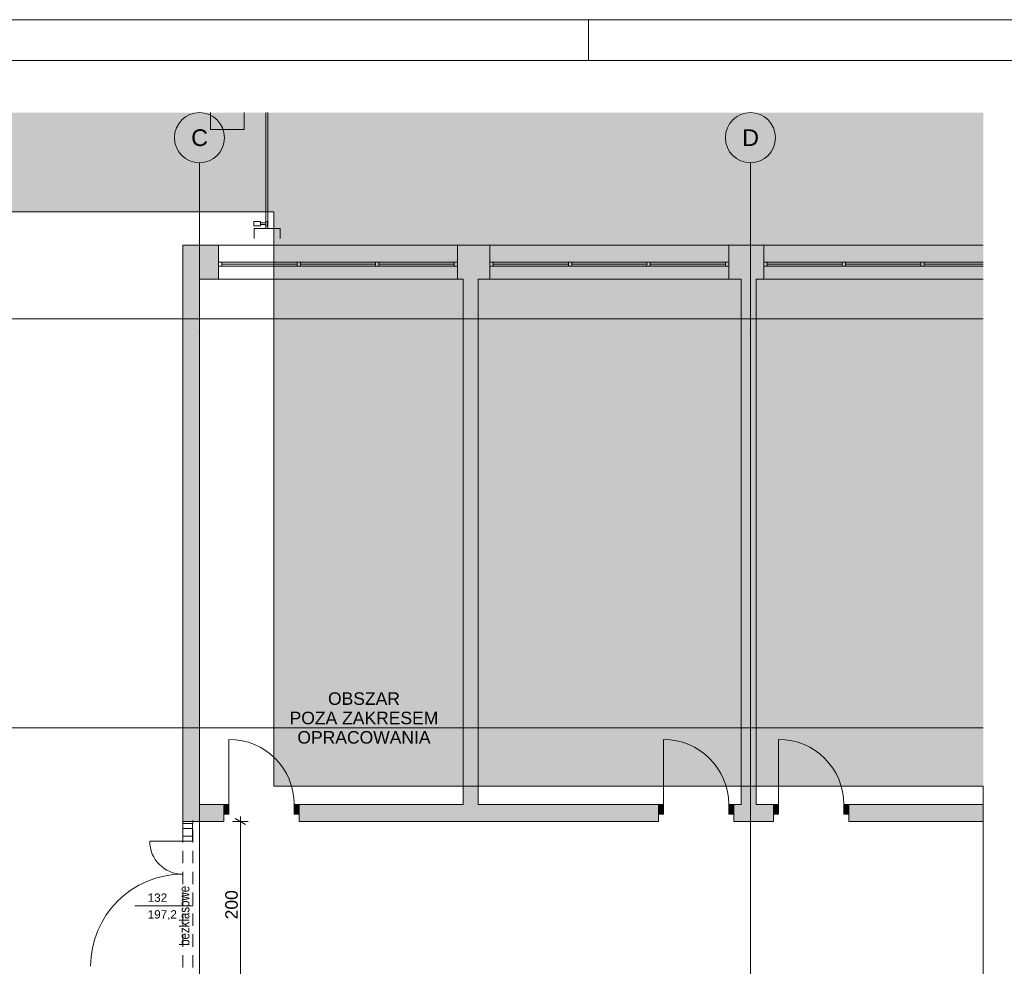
# Paper-space layout 'A-08 INWENTARYZACJA - PIĘTRO 5' of a CAD drawing. Header units: millimetres. Extents: x 0 to 420, y 0 to 297.
# Tile 6 of 8: x 172 to 290, y 184 to 297. Entities that reach past the tile are written whole.
import ezdxf
from ezdxf.xclip import XClip

# ---------------------------------------------------------------- set-up
doc = ezdxf.new("R2010")
doc.units = ezdxf.units.MM
doc.header["$MEASUREMENT"] = 0
doc.header["$XCLIPFRAME"] = 0
for name, pattern in [('DASHDOTX2', [1000, 500, -250, 0, -250]), ('Przer. długie kreski', [2.5, 1.5, -1]), ('PRZERYWANA_DU_A', [550, 350.0000000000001, -199.9999999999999])]:
    doc.linetypes.add(name, pattern=pattern)
for name, color, linetype, lineweight in [('0_Nr_pióra__2', 8, 'Continuous', 13), ('A_Arkusz_Nr_pióra__1', 7, 'Continuous', 20), ('A_podkład_Nr_pióra__2', 8, 'Continuous', 13), ('A_wymiary_Nr_pióra__1', 7, 'Continuous', 20), ('A_wymiary_Nr_pióra__2', 8, 'Continuous', 13), ('A_ściany_Nr_pióra__1', 7, 'Continuous', 20), ('Drzwi Archicad_Nr_pióra__1', 7, 'Continuous', 20), ('Znaczniki drzwi Archicada_Nr_pióra__3', 252, 'Continuous', 13)]:
    doc.layers.add(name, color=color, linetype=linetype, lineweight=lineweight)
for name, color, linetype, lineweight, true_color in [('A_Arkusz_Nr_pióra__237', 7, 'Continuous', 5, 0x343434), ('A_opis_Nr_pióra__7', 7, 'Continuous', 18, 0x171717), ('A_osie_Nr_pióra__16', 7, 'Continuous', 5, 0x0f0f0f), ('A_osie_Nr_pióra__76', 7, 'Continuous', 5, 0x2d2d2d), ('A_ppoż_Nr_pióra__8', 7, 'Continuous', 13, 0x4c4c4c), ('A_ściany_Nr_pióra__10', 7, 'Continuous', 13, 0x4b4b4b), ('A_ściany_Nr_pióra__19', 7, 'Continuous', 5, 0x191919), ('Okna Archicada_Nr_pióra__19', 7, 'Continuous', 5, 0x191919)]:
    doc.layers.add(name, color=color, linetype=linetype, lineweight=lineweight, true_color=true_color)
for name, color, linetype in [('A_podrys', 7, 'Continuous'), ('A_ściany', 7, 'Continuous'), ('Drzwi Archicad', 7, 'Continuous')]:
    doc.layers.add(name, color=color, linetype=linetype)
doc.styles.add('STYL_AUTOMATYCZNY_1', font='arial.ttf')
doc.styles.add('STYL_AUTOMATYCZNY_2', font='ARIALN.TTF')
doc.styles.add('STYL_AUTOMATYCZNY_4', font='arial.ttf')

# ---------------------------------------------------------------- blocks, each defined once
blk = doc.blocks.new('Rysunek_1_1', base_point=(-1581.88370582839, -268.9234029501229))
at = {"linetype": 'Continuous', "lineweight": 0, "true_color": 0x484848}
blk.add_hatch(color=251, dxfattribs=at).paths.add_polyline_path([(36.85765488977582, 115.1514340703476), (45.24241862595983, 115.1514340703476), (45.24241862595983, 273.9614303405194), (202.3076320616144, 273.9614303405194), (202.3076320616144, 205.1514349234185), (287.3076289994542, 205.1514349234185), (287.3076289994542, 285.8604839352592), (36.85765488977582, 285.8604839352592)])
at = {"layer": 'A_ściany', "linetype": 'Continuous', "lineweight": 0, "true_color": 0x000000}
for points in [[(193.4084031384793, 202.9314311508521), (193.4084031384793, 265.9114311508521), (191.4134031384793, 269.9614311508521), (191.4134031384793, 200.9014311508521)], [(195.7134031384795, 265.9114311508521), (195.7134031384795, 269.9614311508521), (191.4134031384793, 269.9614311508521), (193.4084031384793, 265.9114311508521)], [(228.213403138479, 265.9114311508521), (228.213403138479, 269.9614311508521), (224.3134031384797, 269.9614311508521), (224.3134031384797, 265.9114311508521)], [(261.0134031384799, 265.9114311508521), (261.0134031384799, 269.9614311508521), (256.8134031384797, 269.9614311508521), (256.8134031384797, 265.9114311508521)], [(225.0134031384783, 265.9114311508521), (225.0134031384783, 202.9314311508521), (226.8134031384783, 202.9314311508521), (226.8134031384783, 265.9114311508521)], [(258.2995984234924, 265.9114311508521), (258.2995984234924, 202.9314311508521), (260.0995984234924, 202.9314311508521), (260.0995984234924, 265.9114311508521)], [(193.4084029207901, 202.9314314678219), (191.4134031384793, 200.9014311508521), (196.3448859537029, 200.9014311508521), (196.3448859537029, 202.9314314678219)], [(205.3714269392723, 202.9314308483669), (205.3714269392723, 200.9014311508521), (248.3868626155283, 200.9014311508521), (248.3868626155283, 202.9314308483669)], [(257.413402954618, 202.9314306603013), (257.413402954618, 200.9014311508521), (262.1868633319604, 200.9014311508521), (262.1868633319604, 202.931431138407)], [(287.3076296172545, 202.9314307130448), (271.2134046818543, 202.9314307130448), (271.2134046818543, 200.9014321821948), (287.3076296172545, 200.9014321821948)]]:
    blk.add_hatch(color=18, dxfattribs=at).paths.add_polyline_path(points)
at = {"layer": 'Drzwi Archicad', "linetype": 'Continuous', "lineweight": 0, "true_color": 0xfdfdfd}
for points in [[(196.3448863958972, 202.9314311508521), (196.3448863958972, 201.7814311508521), (196.9448863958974, 201.7814311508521), (196.9448863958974, 202.9314311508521)], [(205.371426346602, 201.7814311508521), (205.371426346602, 202.9314311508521), (204.7714263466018, 202.9314311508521), (204.7714263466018, 201.7814311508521)], [(248.386863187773, 202.9314311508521), (248.386863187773, 201.7814311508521), (248.9868631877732, 201.7814311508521), (248.9868631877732, 202.9314311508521)], [(257.4134031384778, 201.7814311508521), (257.4134031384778, 202.9314311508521), (256.8134031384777, 202.9314311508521), (256.8134031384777, 201.7814311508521)], [(262.1868631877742, 202.9314311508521), (262.1868631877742, 201.7814311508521), (262.7868631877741, 201.7814311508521), (262.7868631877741, 202.9314311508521)], [(271.2134031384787, 201.7814311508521), (271.2134031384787, 202.9314311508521), (270.6134031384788, 202.9314311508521), (270.6134031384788, 201.7814311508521)]]:
    blk.add_hatch(color=7, dxfattribs=at).paths.add_polyline_path(points)
at = {"layer": '0_Nr_pióra__2', "color": 8, "linetype": 'PRZERYWANA_DU_A', "lineweight": 13, "flags": 128}
for points in [[(287.3076281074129, 205.1514311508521), (202.307628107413, 205.1514311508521), (202.307628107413, 273.9614311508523), (45.2424179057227, 273.9614311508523), (45.2424179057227, 115.1514311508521)], [(287.3076281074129, 115.1514311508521), (287.3076281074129, 205.1514311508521)]]:
    blk.add_lwpolyline(points, dxfattribs=at)
at = {"layer": 'A_osie_Nr_pióra__16', "color": 250, "linetype": 'DASHDOTX2', "lineweight": 5, "true_color": 0x0f0f0f}
for p, q in [((193.4134031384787, 259.6094075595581), (193.4134043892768, 279.8604879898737)), ((259.4134031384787, 259.6094075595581), (259.4134027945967, 279.8604879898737)), ((287.3076272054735, 261.1514331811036), (63.10873567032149, 261.1514331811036)), ((193.4134043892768, 259.6094089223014), (193.4134043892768, 115.1514323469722)), ((259.4134027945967, 259.6094089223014), (259.4134027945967, 115.1514323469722)), ((287.3076252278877, 212.1514328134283), (63.10873432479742, 212.1514328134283))]:
    blk.add_line(p, q, dxfattribs=at)
for p in [(193.4134031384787, 259.6094075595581), (193.4134031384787, 259.6094075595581), (259.4134031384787, 259.6094075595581), (259.4134031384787, 259.6094075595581)]:
    blk.add_point(p, dxfattribs=at)
at = {"layer": 'A_osie_Nr_pióra__76', "color": 250, "linetype": 'Continuous', "lineweight": 5, "true_color": 0x2d2d2d}
for centre in [(193.4134031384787, 282.860488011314), (259.4134031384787, 282.860488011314)]:
    blk.add_circle(centre, 3, dxfattribs=at)
at = {"layer": 'A_podkład_Nr_pióra__2', "color": 8, "linetype": 'Continuous', "lineweight": 13}
for p, q in [((194.7529046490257, 285.8604861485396), (194.7529046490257, 283.829871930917)), ((198.752905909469, 283.829871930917), (198.752905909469, 285.8604861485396)), ((201.3483656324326, 285.8604861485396), (201.3483656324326, 271.9798721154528)), ((201.6029066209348, 271.9798721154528), (201.6029066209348, 285.8604861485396)), ((194.7529046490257, 283.829871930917), (198.752905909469, 283.829871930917)), ((199.9089858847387, 272.2883106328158), (199.9089858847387, 272.8023748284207)), ((199.9089858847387, 272.8023748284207), (200.7314885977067, 272.8023748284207)), ((200.7314885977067, 272.8023748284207), (200.7314885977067, 272.2883106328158)), ((200.7314885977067, 272.6481574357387), (201.3483656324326, 272.6481574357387)), ((201.5539913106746, 272.8023748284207), (201.3483656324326, 272.8023748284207)), ((201.5539913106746, 272.2883106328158), (201.5539913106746, 272.8023748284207)), ((200.7314885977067, 272.2883106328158), (199.9089858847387, 272.2883106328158)), ((199.9529040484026, 270.7798702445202), (199.9529040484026, 271.9798721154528)), ((203.1029052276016, 271.9798721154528), (199.9529040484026, 271.9798721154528)), ((201.3483656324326, 272.4425317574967), (200.7314885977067, 272.4425317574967)), ((201.3483656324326, 272.2883106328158), (201.5539913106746, 272.2883106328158)), ((203.1029052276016, 271.9798721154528), (203.1029052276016, 270.7798702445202))]:
    blk.add_line(p, q, dxfattribs=at)
at = {"layer": 'A_wymiary_Nr_pióra__1', "color": 7, "linetype": 'Continuous', "lineweight": 20}
blk.add_line((198.948402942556, 200.5405860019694), (197.6984034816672, 201.2622762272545), dxfattribs=at)
at = {"layer": 'A_wymiary_Nr_pióra__2', "color": 8, "linetype": 'Continuous', "lineweight": 13}
for p, q in [((199.2609018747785, 200.9014329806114), (197.3859045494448, 200.9014329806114)), ((198.3234013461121, 200.9014329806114), (198.3234013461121, 201.5126821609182)), ((198.3234013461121, 180.9014304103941), (198.3234013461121, 200.9014329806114))]:
    blk.add_line(p, q, dxfattribs=at)
at = {"layer": 'A_ściany_Nr_pióra__1', "color": 7, "linetype": 'Continuous', "lineweight": 20}
for p, q in [((195.7134017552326, 269.9614316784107), (195.7134017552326, 265.9114328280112)), ((224.3134040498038, 269.9614316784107), (224.3134040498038, 265.9114328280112)), ((228.2134026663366, 269.9614316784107), (228.2134026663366, 265.9114328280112)), ((256.8134049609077, 269.9614316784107), (256.8134049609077, 265.9114328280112)), ((261.0134040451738, 269.9614316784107), (261.0134040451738, 265.9114328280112)), ((196.3448858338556, 202.931431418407), (195.8748853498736, 202.931431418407)), ((196.3448858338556, 202.931431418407), (196.3448858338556, 201.7814308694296)), ((205.3714269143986, 202.931431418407), (205.8414273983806, 202.931431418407)), ((205.3714269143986, 202.931431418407), (205.3714269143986, 201.7814308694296)), ((248.386864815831, 202.931431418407), (247.9168643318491, 202.931431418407)), ((248.386864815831, 202.931431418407), (248.386864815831, 201.7814308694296)), ((257.4134021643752, 202.931431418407), (257.883402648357, 202.931431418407)), ((257.4134021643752, 202.931431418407), (257.4134021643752, 201.7814308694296)), ((262.1868639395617, 202.931431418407), (261.7168634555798, 202.931431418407)), ((262.1868639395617, 202.931431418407), (262.1868639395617, 201.7814308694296)), ((271.2134012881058, 202.931431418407), (271.6834017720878, 202.931431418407)), ((271.2134012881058, 202.931431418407), (271.2134012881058, 201.7814308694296)), ((196.3448858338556, 201.7814308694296), (196.3448858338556, 200.9014329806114)), ((205.3714269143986, 201.7814308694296), (205.3714269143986, 200.9014329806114)), ((248.386864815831, 201.7814308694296), (248.386864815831, 200.9014329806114)), ((257.4134021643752, 201.7814308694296), (257.4134021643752, 200.9014329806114)), ((262.1868639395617, 201.7814308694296), (262.1868639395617, 200.9014329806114)), ((271.2134012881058, 201.7814308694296), (271.2134012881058, 200.9014329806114)), ((191.4134037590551, 200.6814316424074), (191.4134037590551, 201.051429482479)), ((191.4134037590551, 200.6814316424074), (192.5634043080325, 200.6814316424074)), ((192.5634043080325, 200.6814316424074), (192.602403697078, 200.6814316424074)), ((192.602403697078, 200.6814316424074), (192.602403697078, 201.051429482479)), ((196.3448858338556, 200.9014329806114), (195.9748879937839, 200.9014329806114)), ((205.3714269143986, 200.9014329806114), (205.7414247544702, 200.9014329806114)), ((248.386864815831, 200.9014329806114), (248.0168632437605, 200.9014329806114)), ((257.4134021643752, 200.9014329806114), (257.7834037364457, 200.9014329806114)), ((262.1868639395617, 200.9014329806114), (261.8168623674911, 200.9014329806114)), ((271.2134012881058, 200.9014329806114), (271.5834028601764, 200.9014329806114))]:
    blk.add_line(p, q, dxfattribs=at)
at = {"layer": 'A_ściany_Nr_pióra__1', "color": 7, "linetype": 'Continuous', "lineweight": 20, "flags": 128}
for points in [[(191.4134031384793, 269.9614311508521), (191.4134031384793, 200.9014311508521)], [(195.7134031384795, 269.9614311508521), (191.4134031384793, 269.9614311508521)], [(228.213403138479, 269.9614311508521), (224.3134031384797, 269.9614311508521)], [(261.0134031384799, 269.9614311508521), (256.8134031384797, 269.9614311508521)], [(193.4084031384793, 202.9314311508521), (193.4084031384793, 265.9114311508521)], [(193.4084031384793, 265.9114311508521), (195.7134031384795, 265.9114311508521)], [(224.3134031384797, 265.9114311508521), (225.0134031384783, 265.9114311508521)], [(225.0134031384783, 265.9114311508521), (225.0134031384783, 202.9314311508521)], [(226.8134031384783, 265.9114311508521), (228.213403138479, 265.9114311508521)], [(226.8134031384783, 202.9314311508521), (226.8134031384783, 265.9114311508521)], [(256.8134031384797, 265.9114311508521), (258.2995984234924, 265.9114311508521)], [(258.2995984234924, 265.9114311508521), (258.2995984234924, 202.9314311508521)], [(260.0995984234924, 265.9114311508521), (261.0134031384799, 265.9114311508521)], [(260.0995984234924, 202.9314311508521), (260.0995984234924, 265.9114311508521)], [(196.3448866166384, 202.9314311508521), (193.4084031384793, 202.9314311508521)], [(225.0134031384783, 202.9314311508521), (205.3714263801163, 202.9314311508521)], [(248.3868634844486, 202.9314311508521), (226.8134031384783, 202.9314311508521)], [(258.2995984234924, 202.9314311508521), (257.4134032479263, 202.9314311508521)], [(262.1868627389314, 202.9314311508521), (260.0995984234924, 202.9314311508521)], [(287.3076281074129, 202.9314311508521), (271.2134025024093, 202.9314311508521)], [(191.4134031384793, 200.9014311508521), (196.3448859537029, 200.9014311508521)], [(205.3714269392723, 200.9014311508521), (248.3868633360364, 200.9014311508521)], [(257.4134028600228, 200.9014311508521), (262.1868636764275, 200.9014311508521)], [(271.2134032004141, 200.9014311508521), (287.3076281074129, 200.9014311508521)]]:
    blk.add_lwpolyline(points, dxfattribs=at)
at = {"layer": 'A_ściany_Nr_pióra__10', "color": 251, "linetype": 'Przer. długie kreski', "lineweight": 13, "true_color": 0x4b4b4b}
for p, q in [((191.4134037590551, 180.9014304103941), (191.4134037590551, 200.6814316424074)), ((192.602403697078, 180.9014304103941), (192.602403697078, 200.6814316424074))]:
    blk.add_line(p, q, dxfattribs=at)
at = {"layer": 'A_ściany_Nr_pióra__19', "color": 250, "linetype": 'Continuous', "lineweight": 5, "true_color": 0x191919}
for p, q in [((224.3134040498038, 269.9614316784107), (195.7134017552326, 269.9614316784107)), ((256.8134049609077, 269.9614316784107), (228.2134026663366, 269.9614316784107)), ((287.3076276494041, 269.9614294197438), (261.0134039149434, 269.9614294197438)), ((195.7134017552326, 265.9114328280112), (224.3134040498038, 265.9114328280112)), ((228.2134026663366, 265.9114328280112), (256.8134049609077, 265.9114328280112)), ((261.0134039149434, 265.9114310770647), (287.3076276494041, 265.9114310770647))]:
    blk.add_line(p, q, dxfattribs=at)
at = {"layer": 'Drzwi Archicad_Nr_pióra__1', "color": 7, "linetype": 'Continuous', "lineweight": 20}
for p, q in [((196.9448867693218, 202.931431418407), (196.9448867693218, 210.7579706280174)), ((248.9868620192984, 202.931431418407), (248.9868620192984, 210.7579706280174)), ((262.786864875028, 202.931431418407), (262.786864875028, 210.7579706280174)), ((196.3448858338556, 202.931431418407), (195.8748853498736, 202.931431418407)), ((196.3448858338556, 202.931431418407), (195.8748853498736, 202.931431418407)), ((196.3448858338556, 202.931431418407), (196.9448867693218, 202.931431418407)), ((196.3448858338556, 201.7814308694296), (196.3448858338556, 202.931431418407)), ((196.3448858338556, 202.931431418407), (196.3448858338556, 201.7814308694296)), ((196.3448858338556, 202.931431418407), (196.3448858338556, 201.7814308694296)), ((196.9448867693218, 202.931431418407), (196.9448867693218, 201.7814308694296)), ((204.7714259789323, 201.7814308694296), (204.7714259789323, 202.931431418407)), ((204.7714259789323, 202.931431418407), (205.3714269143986, 202.931431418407)), ((205.3714269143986, 202.931431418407), (205.3714269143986, 201.7814308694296)), ((205.3714269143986, 202.931431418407), (205.3714269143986, 201.7814308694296)), ((205.3714269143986, 202.931431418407), (205.3714269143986, 201.7814308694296)), ((205.3714269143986, 202.931431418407), (205.8414273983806, 202.931431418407)), ((205.3714269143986, 202.931431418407), (205.8414273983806, 202.931431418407)), ((248.386864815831, 202.931431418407), (247.9168643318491, 202.931431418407)), ((248.386864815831, 202.931431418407), (247.9168643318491, 202.931431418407)), ((248.386864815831, 202.931431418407), (248.9868620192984, 202.931431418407)), ((248.386864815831, 201.7814308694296), (248.386864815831, 202.931431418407)), ((248.386864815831, 202.931431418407), (248.386864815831, 201.7814308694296)), ((248.386864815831, 202.931431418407), (248.386864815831, 201.7814308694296)), ((248.9868620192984, 202.931431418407), (248.9868620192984, 201.7814308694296)), ((256.8134049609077, 201.7814308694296), (256.8134049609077, 202.931431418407)), ((256.8134049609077, 202.931431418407), (257.4134021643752, 202.931431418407)), ((257.4134021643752, 202.931431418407), (257.4134021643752, 201.7814308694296)), ((257.4134021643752, 202.931431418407), (257.4134021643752, 201.7814308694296)), ((257.4134021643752, 202.931431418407), (257.4134021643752, 201.7814308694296)), ((257.4134021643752, 202.931431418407), (257.883402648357, 202.931431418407)), ((257.4134021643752, 202.931431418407), (257.883402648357, 202.931431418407)), ((262.1868639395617, 202.931431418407), (261.7168634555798, 202.931431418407)), ((262.1868639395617, 202.931431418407), (261.7168634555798, 202.931431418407)), ((262.1868639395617, 202.931431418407), (262.786864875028, 202.931431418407)), ((262.1868639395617, 201.7814308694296), (262.1868639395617, 202.931431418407)), ((262.1868639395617, 202.931431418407), (262.1868639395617, 201.7814308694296)), ((262.1868639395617, 202.931431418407), (262.1868639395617, 201.7814308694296)), ((262.786864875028, 202.931431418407), (262.786864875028, 201.7814308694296)), ((270.6134040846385, 201.7814308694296), (270.6134040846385, 202.931431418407)), ((270.6134040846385, 202.931431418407), (271.2134012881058, 202.931431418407)), ((271.2134012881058, 202.931431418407), (271.2134012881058, 201.7814308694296)), ((271.2134012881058, 202.931431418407), (271.2134012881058, 201.7814308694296)), ((271.2134012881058, 202.931431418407), (271.2134012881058, 201.7814308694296)), ((271.2134012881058, 202.931431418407), (271.6834017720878, 202.931431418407)), ((271.2134012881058, 202.931431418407), (271.6834017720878, 202.931431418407)), ((196.9448867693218, 201.7814308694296), (196.3448858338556, 201.7814308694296)), ((196.3448858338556, 201.7814308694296), (196.3448858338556, 200.9014329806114)), ((196.3448858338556, 201.7814308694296), (196.3448858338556, 200.9014329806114)), ((205.3714269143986, 201.7814308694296), (204.7714259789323, 201.7814308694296)), ((205.3714269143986, 201.7814308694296), (205.3714269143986, 200.9014329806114)), ((205.3714269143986, 201.7814308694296), (205.3714269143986, 200.9014329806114)), ((248.9868620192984, 201.7814308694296), (248.386864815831, 201.7814308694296)), ((248.386864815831, 201.7814308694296), (248.386864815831, 200.9014329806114)), ((248.386864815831, 201.7814308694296), (248.386864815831, 200.9014329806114)), ((257.4134021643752, 201.7814308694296), (256.8134049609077, 201.7814308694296)), ((257.4134021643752, 201.7814308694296), (257.4134021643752, 200.9014329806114)), ((257.4134021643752, 201.7814308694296), (257.4134021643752, 200.9014329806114)), ((262.786864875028, 201.7814308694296), (262.1868639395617, 201.7814308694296)), ((262.1868639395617, 201.7814308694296), (262.1868639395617, 200.9014329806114)), ((262.1868639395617, 201.7814308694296), (262.1868639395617, 200.9014329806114)), ((271.2134012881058, 201.7814308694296), (270.6134040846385, 201.7814308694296)), ((271.2134012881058, 201.7814308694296), (271.2134012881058, 200.9014329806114)), ((271.2134012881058, 201.7814308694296), (271.2134012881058, 200.9014329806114)), ((191.4134037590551, 200.6814316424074), (191.4134037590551, 201.051429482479)), ((191.4134037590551, 200.6814316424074), (191.4134037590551, 201.051429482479)), ((191.4134037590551, 200.0814307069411), (191.4134037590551, 200.6814316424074)), ((191.4134037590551, 200.6814316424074), (192.5634043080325, 200.6814316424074)), ((191.4134037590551, 200.6814316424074), (192.5634043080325, 200.6814316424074)), ((191.4134037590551, 200.6814316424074), (192.5634043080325, 200.6814316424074)), ((192.5634043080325, 200.6814316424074), (192.5634043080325, 200.0814307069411)), ((192.5634043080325, 200.6814316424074), (192.602403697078, 200.6814316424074)), ((192.5634043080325, 200.6814316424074), (192.602403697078, 200.6814316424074)), ((192.602403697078, 200.6814316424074), (192.602403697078, 201.051429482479)), ((192.602403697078, 200.6814316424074), (192.602403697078, 201.051429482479)), ((196.3448858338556, 200.9014329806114), (195.9748879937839, 200.9014329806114)), ((196.3448858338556, 200.9014329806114), (195.9748879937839, 200.9014329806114)), ((205.3714269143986, 200.9014329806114), (205.7414247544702, 200.9014329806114)), ((205.3714269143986, 200.9014329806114), (205.7414247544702, 200.9014329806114)), ((248.386864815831, 200.9014329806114), (248.0168632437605, 200.9014329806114)), ((248.386864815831, 200.9014329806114), (248.0168632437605, 200.9014329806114)), ((257.4134021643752, 200.9014329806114), (257.7834037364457, 200.9014329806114)), ((257.4134021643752, 200.9014329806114), (257.7834037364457, 200.9014329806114)), ((262.1868639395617, 200.9014329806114), (261.8168623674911, 200.9014329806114)), ((262.1868639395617, 200.9014329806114), (261.8168623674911, 200.9014329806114)), ((271.2134012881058, 200.9014329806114), (271.5834028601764, 200.9014329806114)), ((271.2134012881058, 200.9014329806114), (271.5834028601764, 200.9014329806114)), ((192.5634043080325, 200.0814307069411), (191.4134037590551, 200.0814307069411)), ((191.4134037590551, 199.1595821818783), (191.4134037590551, 200.0814307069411)), ((191.4134037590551, 200.0814307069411), (192.5634043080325, 200.0814307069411)), ((192.5634043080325, 200.0814307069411), (192.5634043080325, 199.1595821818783)), ((191.4134037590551, 198.5595812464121), (187.4534020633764, 198.5595812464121)), ((191.4134037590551, 198.5595812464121), (191.4134037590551, 199.1595821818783)), ((191.4134037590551, 199.1595821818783), (192.5634043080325, 199.1595821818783)), ((192.5634043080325, 199.1595821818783), (191.4134037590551, 199.1595821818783)), ((192.5634043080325, 198.5595812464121), (191.4134037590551, 198.5595812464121)), ((192.5634043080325, 199.1595821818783), (192.5634043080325, 198.5595812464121))]:
    blk.add_line(p, q, dxfattribs=at)
for centre, radius, start, end in [((196.9448863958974, 202.931431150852), 7.826539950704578, 0, 90), ((248.9868631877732, 202.931431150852), 7.826539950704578, 0, 90), ((262.7868631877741, 202.931431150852), 7.826539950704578, 0, 90), ((191.4134031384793, 198.5595820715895), 3.959999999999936, 180, 270), ((191.4134031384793, 183.5595820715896), 11.04000000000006, 90, 180)]:
    blk.add_arc(centre, radius, start, end, dxfattribs=at)
at = {"layer": 'Okna Archicada_Nr_pióra__19', "color": 250, "linetype": 'Continuous', "lineweight": 5, "true_color": 0x191919}
for p, q in [((224.3134040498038, 267.961431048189), (195.7134017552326, 267.961431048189)), ((195.7134017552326, 267.961431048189), (195.7134017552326, 267.4614327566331)), ((196.113404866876, 267.961431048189), (196.113404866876, 267.4614327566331)), ((205.1134039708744, 267.961431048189), (205.1134039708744, 267.4614327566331)), ((205.513403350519, 267.961431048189), (205.513403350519, 267.4614327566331)), ((214.5134024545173, 267.961431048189), (214.5134024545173, 267.4614327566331)), ((214.9134018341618, 267.961431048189), (214.9134018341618, 267.4614327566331)), ((223.9134046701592, 267.961431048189), (223.9134046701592, 267.4614327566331)), ((224.3134040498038, 267.4614327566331), (224.3134040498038, 267.961431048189)), ((256.8134049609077, 267.961431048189), (228.2134026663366, 267.961431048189)), ((228.2134026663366, 267.961431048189), (228.2134026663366, 267.4614327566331)), ((228.6134020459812, 267.961431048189), (228.6134020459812, 267.4614327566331)), ((237.6134048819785, 267.961431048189), (237.6134048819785, 267.4614327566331)), ((238.013404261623, 267.961431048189), (238.013404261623, 267.4614327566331)), ((247.0134033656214, 267.961431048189), (247.0134033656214, 267.4614327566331)), ((247.4134027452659, 267.961431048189), (247.4134027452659, 267.4614327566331)), ((256.4134018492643, 267.961431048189), (256.4134018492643, 267.4614327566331)), ((256.8134049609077, 267.4614327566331), (256.8134049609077, 267.961431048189)), ((287.3076276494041, 267.9614294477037), (261.0134039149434, 267.9614294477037)), ((261.0134039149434, 267.9614294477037), (261.0134040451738, 267.4614327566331)), ((261.4134034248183, 267.961431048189), (261.4134034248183, 267.4614327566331)), ((270.4134025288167, 267.961431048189), (270.4134025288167, 267.4614327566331)), ((270.8134019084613, 267.961431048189), (270.8134019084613, 267.4614327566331)), ((279.8134047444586, 267.961431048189), (279.8134047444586, 267.4614327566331)), ((280.2134041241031, 267.961431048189), (280.2134041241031, 267.4614327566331)), ((195.7134017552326, 267.4614327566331), (224.3134040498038, 267.4614327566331)), ((196.113404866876, 267.7114319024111), (205.1134039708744, 267.7114319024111)), ((205.513403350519, 267.7114319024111), (214.5134024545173, 267.7114319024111)), ((214.9134018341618, 267.7114319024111), (223.9134046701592, 267.7114319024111)), ((228.2134026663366, 267.4614327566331), (256.8134049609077, 267.4614327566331)), ((228.6134020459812, 267.7114319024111), (237.6134048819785, 267.7114319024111)), ((238.013404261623, 267.7114319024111), (247.0134033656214, 267.7114319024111)), ((247.4134027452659, 267.7114319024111), (256.4134018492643, 267.7114319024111)), ((261.0134039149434, 267.4614303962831), (287.3076276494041, 267.4614303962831)), ((261.4134034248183, 267.7114319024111), (270.4134025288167, 267.7114319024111)), ((270.8134019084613, 267.7114319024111), (279.8134047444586, 267.7114319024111)), ((280.2134037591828, 267.7114315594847), (287.307626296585, 267.7114315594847))]:
    blk.add_line(p, q, dxfattribs=at)
at = {"layer": 'Znaczniki drzwi Archicada_Nr_pióra__3', "color": 252, "linetype": 'Continuous', "lineweight": 13}
blk.add_line((185.6860467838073, 190.7914328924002), (192.602403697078, 190.7914328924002), dxfattribs=at)
at = {"layer": 'A_opis_Nr_pióra__7', "color": 250, "linetype": 'Continuous', "lineweight": 18, "true_color": 0x171717, "insert": (213.1218959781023, 213.310375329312), "char_height": 1.5, "attachment_point": 5, "line_spacing_factor": 0.9285777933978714, "style": 'STYL_AUTOMATYCZNY_1'}
blk.add_mtext('\\A1;{\\pqc;\\fArial|b0|i0|c238|p0;\\W1.000000;OBSZAR\\P\\pqc;\\fArial|b0|i0|c238|p0;\\W1.000000;POZA ZAKRESEM \\P\\pqc;\\fArial|b0|i0|c238|p0;\\W1.000000;OPRACOWANIA}', dxfattribs=at)
at = {"layer": 'A_osie_Nr_pióra__76', "color": 250, "linetype": 'Continuous', "lineweight": 5, "true_color": 0x2d2d2d, "char_height": 2, "attachment_point": 1, "style": 'STYL_AUTOMATYCZNY_1'}
for s, insert in [('\\A1;{\\pql;\\pt0;\\fArial|b0|i0|c238|p0;\\W1.000000;C}', (192.4229981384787, 283.8604880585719)), ('\\A1;{\\pql;\\pt0;\\fArial|b0|i0|c238|p0;\\W1.000000;D}', (258.4229981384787, 283.8604880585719))]:
    blk.add_mtext(s, dxfattribs=dict(at, insert=insert))
at = {"layer": 'A_ppoż_Nr_pióra__8', "color": 251, "linetype": 'Continuous', "lineweight": 13, "true_color": 0x4c4c4c, "insert": (191.6177230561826, 189.6067180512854), "char_height": 1.2, "attachment_point": 5, "rotation": 90, "style": 'STYL_AUTOMATYCZNY_2'}
blk.add_mtext('\\A1;{\\pqc;\\fArial Narrow|b0|i0|c238|p0;\\W1.000000;bezklasowe}', dxfattribs=at)
at = {"layer": 'A_wymiary_Nr_pióra__1', "color": 7, "linetype": 'Continuous', "lineweight": 20, "insert": (198.0234031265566, 189.1853036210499), "char_height": 1.5, "width": 3.432255, "attachment_point": 7, "rotation": 90, "style": 'STYL_AUTOMATYCZNY_4'}
blk.add_mtext('\\A1;{\\pql;\\fArial|b0|i0|c238|p0;\\W1.000000;200}', dxfattribs=at)
at = {"layer": 'Znaczniki drzwi Archicada_Nr_pióra__3', "color": 252, "linetype": 'Continuous', "lineweight": 13, "char_height": 1, "attachment_point": 7, "style": 'STYL_AUTOMATYCZNY_1'}
for s, insert in [('\\A1;{\\pql;\\pt1;\\fArial|b0|i0|c238|p0;\\W1.000000;132}', (187.2167477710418, 191.2740218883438)), ('\\A1;{\\pql;\\pt1;\\fArial|b0|i0|c238|p0;\\W1.000000;197,2}', (187.2167477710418, 189.0972361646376))]:
    blk.add_mtext(s, dxfattribs=dict(at, insert=insert))

psp = doc.layouts.new('A-08 INWENTARYZACJA - PIĘTRO 5')

# ---------------------------------------------------------------- linework, layer by layer
at = {"layer": 'A_Arkusz_Nr_pióra__1', "color": 7, "linetype": 'Continuous', "lineweight": 20}
psp.add_line((415.1000000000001, 292.1), (29.90003742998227, 292.1), dxfattribs=at)
at = {"layer": 'A_Arkusz_Nr_pióra__1', "color": 7, "linetype": 'Continuous', "lineweight": 20, "flags": 128}
psp.add_lwpolyline([(0, 297), (420, 297), (420, 3.320364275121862e-14), (2.775557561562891e-14, 3.320364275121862e-14)], close=True, dxfattribs=at)
at = {"layer": 'A_Arkusz_Nr_pióra__237', "color": 250, "linetype": 'Continuous', "lineweight": 5, "true_color": 0x343434}
psp.add_line((240, 292.1), (240, 297.0000000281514), dxfattribs=at)

# ---------------------------------------------------------------- block references
at = {"layer": 'A_podrys', "color": 37, "linetype": 'Continuous', "lineweight": 5, "true_color": 0x656532}
ref = psp.add_blockref('Rysunek_1_1', (-1581.88370582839, -268.9234029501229), dxfattribs=at)
XClip(ref).set_block_clipping_path([(36.85765685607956, 115.1514311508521), (287.3076281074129, 285.860488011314)])

doc.saveas('drawing.dxf')
